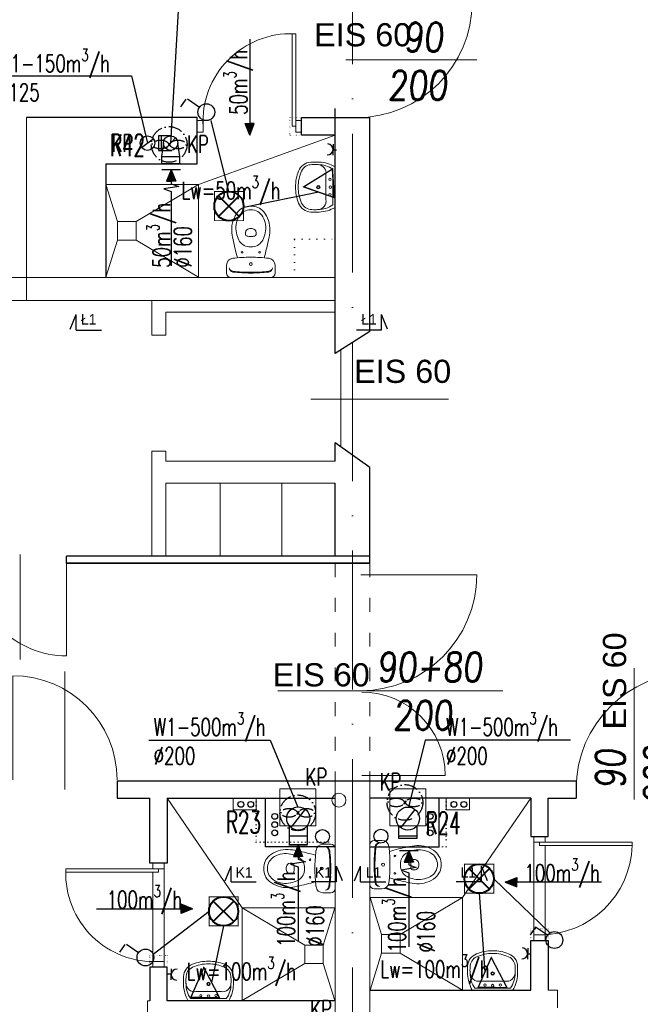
# Model space of a CAD drawing. Header units: millimetres. Extents: x -6513 to 30474, y -6915 to 65597.
# Tile 151 of 256: x -799 to -263, y 19491 to 20341. Entities that reach past the tile are written whole.
import ezdxf
from ezdxf.enums import TextEntityAlignment as Align

# ---------------------------------------------------------------- set-up
doc = ezdxf.new("R2010")
doc.units = ezdxf.units.MM
for name, pattern in [('ACAD_ISO03W100', [30, 12, -18]), ('ACAD_ISO10W100', [18, 12, -3, 0, -3]), ('DOT', [6.35, 0, -6.35])]:
    doc.linetypes.add(name, pattern=pattern)
doc.layers.get('0').update_dxf_attribs({"color": 8})
for name, color, linetype in [('A200_General07', 8, 'Continuous'), ('A200_General08', 8, 'Continuous'), ('A270_text04', 8, 'Continuous'), ('DB_inst_pomocn', 8, 'Continuous')]:
    doc.layers.add(name, color=color, linetype=linetype)
for name, color, linetype, lineweight in [('A_cienka', 8, 'Continuous', 5), ('A_linia przekroj', 8, 'Continuous', 25), ('A_opisy', 8, 'Continuous', 13), ('A_osie', 8, 'ACAD_ISO10W100', 5), ('A_przerywana', 8, 'ACAD_ISO03W100', 5), ('A_widok', 8, 'Continuous', 13), ('cieńkie', 8, 'Continuous', 9), ('DB-WM-nawiew-opis', 8, 'Continuous', 25), ('DB-WM-nawiew-opis-odnośnik', 8, 'Continuous', 30), ('DB-WM-wywiew-opis', 8, 'Continuous', 25), ('DB-WM-wywiew-opis-odnośnik', 8, 'Continuous', 30), ('DB_WM_nawiew', 8, 'Continuous', 30), ('DB_WM_wywiew', 8, 'Continuous', 30), ('DB_WM_ścianka nowa', 8, 'Continuous', 25), ('E_gniazda wtykowe', 1, 'Continuous', 30), ('E_oświetlenie', 1, 'Continuous', 30), ('E_technologia', 1, 'ACAD_ISO10W100', 30), ('noew ściany archwig', 8, 'Continuous', 9), ('snitarne archwig nowe', 8, 'Continuous', 9), ('Stolarka ARCHWIG', 8, 'Continuous', 5), ('widokowe ARCHWIG', 8, 'Continuous', 5), ('wyburzenia', 8, 'DOT', 20), ('Ściany ARCHWIG', 8, 'Continuous', 30)]:
    doc.layers.add(name, color=color, linetype=linetype, lineweight=lineweight)
doc.styles.add('BRH', font='txt')
doc.styles.add('ROMANSS', font='romans.shx', dxfattribs={"width": 0.8, "oblique": 5})
doc.styles.add('SIMPLEXD', font='SIMPLEX.SHX', dxfattribs={"width": 0.6})
doc.styles.get("Standard").update_dxf_attribs({"font": 'txt.shx', "width": 0.9})
doc.styles.add('tabelka', font='ARIAL.TTF')

# ---------------------------------------------------------------- blocks, each defined once
blk = doc.blocks.new('drzwi schem')
at = {"color": 252, "ltscale": 10}
blk.add_line((0.5, -0.0928), (0.5, 1.0398), dxfattribs=at)
at = {"color": 252}
blk.add_line((0, 0), (0, 1), dxfattribs=at)
blk.add_arc((0, 0), 1, 0, 90, dxfattribs=at)
blk = doc.blocks.new('klop oli 2')
at = {"layer": 'snitarne archwig nowe', "color": 252}
for p, q in [((0, 17.18), (0, 0)), ((3.76, 20.94), (10.5, 20.94)), ((0, -17.18), (0, 0)), ((3.76, 0), (3.76, 1.04)), ((3.76, 0), (3.76, -1.04)), ((38.87, 4.52), (36.98, 4.52)), ((38.87, -4.52), (36.98, -4.52)), ((3.76, -20.94), (10.5, -20.94))]:
    blk.add_line(p, q, dxfattribs=at)
for centre, radius in [((11.48, 0), 1.27), ((11.48, 0), 1.27), ((21.65, 7.53), 0.706), ((21.65, -7.53), 0.706)]:
    blk.add_circle(centre, radius, dxfattribs=at)
for centre, radius, start, end in [((3.76, 17.18), 3.76, 90, 180), ((8.35, 15.01), 3.76, 90, 173.72811), ((9.02, 15.07), 3.76, 100.24284, 173.78586), ((10.5, 14.92), 6.02, 6.79305, 90), ((144.94, 0), 141.18, 173.72811, 180), ((144.94, 0), 140.52, 173.66945, 180), ((-114.73, 0), 132.14, 0, 6.79305), ((79.96, -215.17), 235.29, 101.57439, 105.54399), ((37.27, 0.66), 10.88, 117.40268, 173.75809), ((43.09, -10.57), 23.53, 101.61952, 117.40268), ((44.77, -39.84), 56.47, 94.3794, 102.29067), ((42.45, -7.44), 20.33, 60.88385, 101.61952), ((41.45, -7.98), 24.47, 51.28687, 92.30283), ((46.59, 0), 11.82, 0, 60.88385), ((46.59, 0), 15.06, 0, 47.56377), ((144.94, 0), 141.18, 180, 186.27189), ((144.94, 0), 140.52, 180, 186.33055), ((-114.73, 0), 132.14, 353.20695, 0), ((43.29, 0), 16.94, 173.75809, 180), ((43.29, 0), 16.94, 180, 186.24191), ((63.62, 0), 28.24, 173.35084, 180), ((63.62, 0), 28.24, 180, 186.64916), ((36.98, 3.11), 1.41, 90, 173.35084), ((38.87, 1.69), 2.82, 36.8699, 90), ((36.61, 0), 5.65, 0, 36.8699), ((36.61, 0), 5.65, 323.1301, 0), ((46.59, 0), 11.82, 299.11615, 0), ((46.59, 0), 15.06, 312.43623, 0), ((37.27, -0.66), 10.88, 186.24191, 242.59732), ((36.98, -3.11), 1.41, 186.64916, 270), ((38.87, -1.69), 2.82, 270, 323.1301), ((8.35, -15.01), 3.76, 186.27189, 270), ((9.02, -15.07), 3.76, 186.21414, 259.75716), ((10.5, -14.92), 6.02, 270, 353.20695), ((79.96, 215.17), 235.29, 254.45601, 258.42561), ((43.09, 10.57), 23.53, 242.59732, 258.38048), ((44.77, 39.84), 56.47, 257.70933, 265.6206), ((42.45, 7.44), 20.33, 258.38048, 299.11615), ((41.45, 7.98), 24.47, 267.69717, 308.71313), ((3.76, -17.18), 3.76, 180, 270)]:
    blk.add_arc(centre, radius, start, end, dxfattribs=at)
blk = doc.blocks.new('umywalka oli2')
at = {"layer": 'snitarne archwig nowe', "color": 252}
for p, q in [((0, 17.55), (0, 0)), ((20.94, 21.61), (13.75, 21.61)), ((1.97, 15.36), (1.97, 0)), ((7.88, 0.01), (7.88, 10.82)), ((0, 0), (0, -17.55)), ((1.97, 0), (1.97, -15.36)), ((7.88, -10.8), (7.88, 0.01)), ((13.75, -21.61), (20.94, -21.61))]:
    blk.add_line(p, q, dxfattribs=at)
for centre, radius in [((4.1, 0.01), 1.11), ((4.5, 6.61), 0.994), ((14.5, 0.01), 1.48), ((14.5, 0.01), 0.946), ((4.5, -6.61), 0.994)]:
    blk.add_circle(centre, radius, dxfattribs=at)
for centre, radius, start, end in [((15.57, -9.87), 31.53, 93.3155, 119.59315), ((14.19, -1.15), 20.54, 88.58475, 126.50084), ((15.27, 11.96), 7.48, 91.70233, 188.82916), ((17.34, -1.9), 21.45, 82.90633, 97.09367), ((20.43, 10.2), 9.2, 23.19859, 92.74682), ((20.18, 9.48), 12.16, 20.9395, 86.42872), ((-1.18, -0.01), 33.1, 360, 24.69875), ((-3.23, -0.01), 37.42, 360, 21.68962), ((-1.18, 0.01), 33.1, 335.30125, 0), ((-3.23, 0.01), 37.42, 338.31038, 0), ((14.19, 1.15), 20.54, 233.49916, 271.41525), ((15.27, -11.95), 7.48, 171.17084, 268.29767), ((20.43, -10.2), 9.2, 267.25318, 336.80141), ((20.18, -9.48), 12.16, 273.57128, 339.0605), ((15.57, 9.87), 31.53, 240.40685, 266.6845), ((17.34, 1.9), 21.45, 262.90633, 277.09367)]:
    blk.add_arc(centre, radius, start, end, dxfattribs=at)
blk = doc.blocks.new('A$C2355049C')
at = {"layer": 'DB-WM-nawiew-opis-odnośnik'}
h = blk.add_hatch(color=256, dxfattribs=at)
h.paths.add_polyline_path([(0, -9.82), (3.94, -9.82), (0, 0)])
h.paths.add_polyline_path([(0, 0), (-3.94, -9.82), (0, -9.82)])
at = {"layer": 'DB-WM-nawiew-opis-odnośnik', "flags": 128}
for points in [[(0, 0), (-3.94, -9.82), (0, -9.82)], [(0, -82.94), (0, 0)], [(0, 0), (3.94, -9.82), (0, -9.82)]]:
    blk.add_lwpolyline(points, dxfattribs=at)
blk = doc.blocks.new('A$C620C4C60')
at = {"layer": 'DB-WM-wywiew-opis-odnośnik'}
h = blk.add_hatch(color=256, dxfattribs=at)
h.paths.add_polyline_path([(0, 0), (9.82, 3.94), (9.82, 0)])
h.paths.add_polyline_path([(9.82, 0), (9.82, -3.94), (0, 0)])
at = {"layer": 'DB-WM-wywiew-opis-odnośnik', "flags": 128}
for points in [[(0, 0), (9.82, 3.94), (9.82, 0)], [(0, 0), (12.06, 0)], [(0, 0), (9.82, -3.94), (9.82, 0)], [(12.06, 0), (14.37, -6.46), (16.61, 6.4), (18.93, 0)], [(18.93, 0), (82.94, 0)]]:
    blk.add_lwpolyline(points, dxfattribs=at)
blk = doc.blocks.new('Sect Mk right')
at = {"layer": 'A200_General07', "color": 1}
for p, q in [((0.29, 7.48), (3.92, 6.01)), ((0, 6.01), (0, -0.21)), ((0, 6.01), (3.92, 6.01))]:
    blk.add_line(p, q, dxfattribs=at)
at = {"layer": 'A270_text04', "color": 0, "style": 'BRH'}
blk.add_attdef('-', text='', height=4.51, dxfattribs=at).set_placement((1.77, 1.49), align=Align.MIDDLE)
blk = doc.blocks.new('gw1')
at = {"layer": 'E_gniazda wtykowe'}
for p, q in [((99083.8, 55839.3), (99080.1, 55839.3)), ((99083.8, 55833.1), (99083.8, 55845.4))]:
    blk.add_line(p, q, dxfattribs=at)
blk.add_arc((99089.8, 55839), 6.04, 87.7958, 267.7958, dxfattribs=at)
blk = doc.blocks.new('raster')
at = {"layer": 'E_oświetlenie', "lineweight": 40}
for p, q in [((-21.2, 21.2), (21.2, -21.2)), ((21.2, 21.2), (-21.2, -21.2))]:
    blk.add_line(p, q, dxfattribs=at)
at = {"layer": 'E_oświetlenie', "const_width": 2}
blk.add_lwpolyline([(-30, -30), (30, -30), (30, 30), (-30, 30)], close=True, dxfattribs=at)
at = {"layer": 'E_oświetlenie', "lineweight": 40}
blk.add_circle((0, 0), 30, dxfattribs=at)

msp = doc.modelspace()

# ---------------------------------------------------------------- linework, layer by layer
at = {"layer": 'A_cienka'}
msp.add_line((-521.446, 19972.107), (-521.446, 20055.918), dxfattribs=at)
at = {"layer": 'A_cienka', "ltscale": 10}
for p, q in [((-547.516, 20013.48), (-428.507, 20013.48)), ((-503.449, 19688.323), (-431.449, 19688.323))]:
    msp.add_line(p, q, dxfattribs=at)
at = {"layer": 'A_linia przekroj'}
for p, q in [((-526.446, 20052.721), (-526.446, 20264.577)), ((-496.446, 20071.904), (-496.446, 20256.577)), ((-496.446, 20071.904), (-496.446, 20256.577)), ((-496.446, 20193.347), (-496.446, 20232.31)), ((-526.446, 20052.721), (-526.446, 20118.577)), ((-496.446, 20071.904), (-496.446, 20098.577)), ((-496.446, 20071.904), (-526.446, 20052.721)), ((-526.446, 19959.673), (-526.446, 19975.667)), ((-496.446, 19954.31), (-526.446, 19975.667)), ((-496.446, 19871.577), (-496.446, 19954.31)), ((-496.446, 19871.577), (-496.446, 19954.31)), ((-526.446, 19877.577), (-526.446, 19940.673)), ((-496.446, 19877.577), (-758.492, 19877.577)), ((-758.492, 19871.577), (-758.492, 19877.577)), ((-758.492, 19871.577), (-496.446, 19871.577)), ((-496.446, 19871.577), (-758.492, 19871.577)), ((-714.661, 19683.577), (-496.446, 19683.577)), ((-714.661, 19683.577), (-714.661, 19668.577)), ((-496.446, 19683.577), (-318.232, 19683.577)), ((-318.232, 19683.577), (-318.232, 19668.577)), ((-714.661, 19668.577), (-686.446, 19668.577)), ((-342.446, 19668.577), (-318.232, 19668.577))]:
    msp.add_line(p, q, dxfattribs=at)
at = {"layer": 'A_osie', "ltscale": 10}
msp.add_line((-511.446, 19042.134), (-511.446, 20794.193), dxfattribs=at)
msp.add_line((-511.446, 19042.134), (-511.446, 20794.193), dxfattribs=at)
at = {"layer": 'A_przerywana'}
for p, q in [((-526.446, 19871.577), (-526.446, 19683.577)), ((-496.446, 19871.577), (-496.446, 19683.577))]:
    msp.add_line(p, q, dxfattribs=at)
at = {"layer": 'A_przerywana', "color": 252}
for p, q in [((-526.446, 19871.577), (-526.446, 19683.577)), ((-526.446, 19871.577), (-526.446, 19683.577)), ((-496.446, 19871.577), (-496.446, 19683.577)), ((-496.446, 19871.577), (-496.446, 19683.577))]:
    msp.add_line(p, q, dxfattribs=at)
at = {"layer": 'A_widok', "ltscale": 5}
for p, q in [((-792.869, 20256.577), (-792.869, 20098.577)), ((-526.446, 20118.577), (-1066.446, 20118.577)), ((-526.446, 20098.577), (-1066.446, 20098.577)), ((-684.537, 20098.577), (-684.537, 20068.508)), ((-684.537, 20088.586), (-684.537, 20068.508)), ((-672.537, 20088.586), (-526.446, 20088.586)), ((-672.537, 20088.586), (-672.537, 20068.508)), ((-672.537, 20068.508), (-684.537, 20068.508)), ((-684.537, 19968.508), (-684.537, 19940.673)), ((-684.537, 19968.508), (-684.537, 19877.577)), ((-672.537, 19968.508), (-684.537, 19968.508)), ((-672.537, 19968.508), (-684.537, 19968.508)), ((-672.537, 19968.508), (-672.537, 19959.673)), ((-672.537, 19959.673), (-526.446, 19959.673)), ((-672.537, 19940.673), (-526.446, 19940.673)), ((-672.537, 19940.673), (-672.537, 19877.577)), ((-625.66, 19940.673), (-625.66, 19877.577)), ((-572.552, 19940.673), (-572.552, 19877.577)), ((-504.161, 19861.484), (-404.161, 19861.484)), ((-575.984, 19761.29), (-381.721, 19761.29)), ((-526.446, 19057.577), (-526.446, 19683.577)), ((-496.446, 19057.577), (-496.446, 19683.577)), ((-342.446, 19502.577), (-334.353, 19502.577)), ((-334.353, 19502.577), (-334.353, 19487.577)), ((-688.54, 19493.577), (-688.54, 19481.419)), ((-688.54, 19493.577), (-686.446, 19493.577))]:
    msp.add_line(p, q, dxfattribs=at)
for centre, radius, start, end in [((-504.161, 19861.484), 100, 270, 0), ((-503.449, 19688.323), 72, 0, 90)]:
    msp.add_arc(centre, radius, start, end, dxfattribs=at)
at = {"layer": 'cieńkie'}
for p, q in [((-574.071, 19676.577), (-574.071, 19662.577)), ((-560.071, 19676.577), (-574.071, 19676.577)), ((-574.071, 19644.577), (-574.071, 19676.577)), ((-574.071, 19676.577), (-543.071, 19676.577)), ((-543.071, 19676.577), (-543.071, 19644.577)), ((-543.071, 19674.077), (-543.071, 19647.077)), ((-479.081, 19676.577), (-479.081, 19644.577)), ((-448.081, 19676.577), (-479.081, 19676.577)), ((-479.081, 19674.077), (-479.081, 19647.077)), ((-462.081, 19676.577), (-448.081, 19676.577)), ((-448.081, 19676.577), (-448.081, 19662.577)), ((-448.081, 19644.577), (-448.081, 19676.577)), ((-574.071, 19658.577), (-574.071, 19644.577)), ((-448.081, 19658.577), (-448.081, 19644.577)), ((-543.071, 19644.577), (-574.071, 19644.577)), ((-574.071, 19644.577), (-560.071, 19644.577)), ((-479.081, 19644.577), (-448.081, 19644.577)), ((-448.081, 19644.577), (-462.081, 19644.577))]:
    msp.add_line(p, q, dxfattribs=at)
msp.add_circle((-523.114, 19666.874), 6, dxfattribs=at)
at = {"layer": 'DB-WM-wywiew-opis'}
for points in [[(-544.135, 20379.145), (-660.122, 20379.145), (-668.446, 20234.577)], [(-827.677, 20292.719), (-702.106, 20292.719), (-688.446, 20234.577)], [(-687.354, 19718.829), (-582.387, 19718.829), (-558.571, 19660.949)], [(-323.278, 19718.829), (-448.53, 19718.829), (-462.926, 19660.949)]]:
    msp.add_lwpolyline(points, dxfattribs=at)
at = {"layer": 'DB_inst_pomocn'}
for centre, radius in [((-578.591, 19652.886), 2.5), ((-444.34, 19652.893), 2.5), ((-578.591, 19645.715), 2.5), ((-444.34, 19645.722), 2.5), ((-578.591, 19638.659), 2.5), ((-537.29, 19635.412), 6), ((-486.855, 19635.722), 6), ((-444.34, 19638.666), 2.5)]:
    msp.add_circle(centre, radius, dxfattribs=at)
at = {"layer": 'DB_WM_wywiew'}
for points in [[(-669.883, 20240.758), (-678.883, 20240.758), (-678.883, 20228.258), (-669.883, 20228.258)], [(-667.525, 20240.758), (-676.525, 20240.758), (-676.525, 20228.258), (-667.525, 20228.258)], [(-672.691, 20229.989), (-664.202, 20239.164)], [(-693.487, 20230.882), (-683.406, 20238.272)], [(-674.696, 20234.577), (-676.446, 20223.077), (-660.446, 20223.077), (-662.196, 20234.577)], [(-676.446, 20223.077), (-676.446, 20216.577), (-660.446, 20216.577), (-660.446, 20223.077)], [(-659.964, 20216.577), (-675.964, 20216.577)], [(-659.964, 20211.577), (-675.964, 20211.577)], [(-564.378, 19643.192), (-552.076, 19658.961)], [(-469.732, 19643.064), (-457.43, 19658.833)], [(-566.227, 19645.077), (-566.227, 19636.077), (-550.227, 19636.077), (-550.227, 19645.077)], [(-471.581, 19644.949), (-471.581, 19635.949), (-455.581, 19635.949), (-455.581, 19644.949)], [(-471.581, 19643.105), (-471.581, 19634.105), (-455.581, 19634.105), (-455.581, 19643.105)], [(-566.227, 19637.505), (-566.227, 19628.505), (-550.227, 19628.505), (-550.227, 19637.505)], [(-550.444, 19628.105), (-566.444, 19628.105)], [(-454.798, 19623.105), (-470.798, 19623.105)]]:
    msp.add_lwpolyline(points, dxfattribs=at)
at = {"layer": 'DB_WM_wywiew', "color": 1}
for centre, radius in [((-688.446, 20234.577), 6.25), ((-668.446, 20234.577), 6.25), ((-558.227, 19651.077), 10), ((-463.581, 19650.949), 10)]:
    msp.add_circle(centre, radius, dxfattribs=at)
at = {"layer": 'DB_WM_ścianka nowa'}
for points in [[(-526.446, 19626.612), (-586.446, 19626.612), (-586.446, 19668.612)], [(-496.446, 19626.612), (-436.446, 19626.612), (-436.446, 19668.612)]]:
    msp.add_lwpolyline(points, dxfattribs=at)
at = {"layer": 'E_oświetlenie'}
for p, q in [((-655.258, 20272.618), (-659.959, 20265.842)), ((-643.573, 20265.478), (-653.865, 20272.618)), ((-618.084, 20192.766), (-633.446, 20254.077)), ((-553.588, 20196.839), (-528.593, 20212.245)), ((-527.138, 20187.502), (-528.593, 20212.245)), ((-553.588, 20196.839), (-527.138, 20187.502)), ((-540.363, 20192.17), (-605.286, 20178.945)), ((-389.454, 19599.009), (-340.986, 19552.126)), ((-402.054, 19586.409), (-397.186, 19518.133)), ((-635.294, 19570.82), (-683.478, 19533.559)), ((-622.694, 19558.22), (-633.022, 19509.247)), ((-353.329, 19557.291), (-358.03, 19550.515)), ((-343.037, 19550.151), (-353.329, 19557.291)), ((-707.875, 19542.187), (-712.576, 19535.411)), ((-696.189, 19535.047), (-706.481, 19542.187)), ((-391.564, 19530.982), (-402.807, 19505.285)), ((-391.564, 19530.982), (-378.024, 19504.929)), ((-639.793, 19522.273), (-651.036, 19496.576)), ((-639.793, 19522.273), (-626.252, 19496.22)), ((-402.807, 19505.285), (-378.024, 19504.929)), ((-651.036, 19496.576), (-626.252, 19496.22))]:
    msp.add_line(p, q, dxfattribs=at)
at = {"layer": 'E_oświetlenie', "const_width": 1.05}
for points in [[(-528.593, 20212.245), (-553.588, 20196.839), (-527.138, 20187.502)], [(-378.024, 19504.929), (-391.564, 19530.982), (-402.807, 19505.285)], [(-626.252, 19496.22), (-639.793, 19522.273), (-651.036, 19496.576)]]:
    msp.add_lwpolyline(points, close=True, dxfattribs=at)
at = {"layer": 'E_oświetlenie'}
for centre in [(-637.614, 20261.344), (-337.078, 19546.017), (-690.231, 19530.913)]:
    msp.add_circle(centre, 7.252, dxfattribs=at)
at = {"layer": 'E_technologia'}
for p, q in [((-670.911, 20234.805), (-668.507, 20232.026)), ((-668.507, 20234.805), (-670.911, 20232.026)), ((-467.336, 19666.297), (-464.932, 19663.518)), ((-464.932, 19666.297), (-467.336, 19663.518)), ((-559.852, 19657.326), (-557.448, 19654.547)), ((-557.448, 19657.326), (-559.852, 19654.547))]:
    msp.add_line(p, q, dxfattribs=at)
for centre in [(-669.709, 20233.415), (-466.134, 19664.907), (-558.65, 19655.936)]:
    msp.add_circle(centre, 15.427, dxfattribs=at)
for centre, start_param, end_param in [((-677.336, 20233.415), 3.5498657, 9.0165049), ((-662.082, 20233.415), 0.408273, 5.8749123), ((-473.761, 19664.907), 3.5498657, 9.0165049), ((-458.507, 19664.907), 0.408273, 5.8749123), ((-566.277, 19655.936), 3.5498657, 9.0165049), ((-551.023, 19655.936), 0.408273, 5.8749123)]:
    msp.add_ellipse(centre, major_axis=(-7, 0), ratio=0.5, start_param=start_param, end_param=end_param, dxfattribs=at)
at = {"layer": 'snitarne archwig nowe'}
msp.add_line((-606.603, 19573.733), (-671.446, 19668.577), dxfattribs=at)
for points in [[(-644.29, 20198.733), (-526.446, 20241.577)], [(-724.446, 20198.733), (-644.29, 20198.733), (-644.29, 20118.577)], [(-714.29, 20166.733), (-724.29, 20198.733)], [(-698.29, 20166.733), (-644.29, 20198.733)], [(-714.29, 20150.733), (-724.29, 20118.733)], [(-698.29, 20150.733), (-644.29, 20118.733)], [(-416.29, 19582.733), (-357.446, 19668.577)], [(-496.446, 19582.733), (-416.29, 19582.733), (-416.29, 19502.577)], [(-486.29, 19550.733), (-496.29, 19582.733)], [(-470.29, 19550.733), (-416.29, 19582.733)], [(-606.603, 19493.577), (-606.603, 19573.733), (-526.446, 19573.733)], [(-552.603, 19541.733), (-606.603, 19573.733)], [(-536.603, 19541.733), (-526.603, 19573.733)], [(-486.29, 19534.733), (-496.29, 19502.733)], [(-470.29, 19534.733), (-416.29, 19502.733)], [(-552.603, 19525.733), (-606.603, 19493.733)], [(-536.603, 19525.733), (-526.603, 19493.733)]]:
    msp.add_lwpolyline(points, dxfattribs=at)
for points in [[(-714.29, 20150.733), (-698.29, 20150.733), (-698.29, 20166.733), (-714.29, 20166.733)], [(-486.29, 19534.733), (-470.29, 19534.733), (-470.29, 19550.733), (-486.29, 19550.733)], [(-536.603, 19541.733), (-552.603, 19541.733), (-552.603, 19525.733), (-536.603, 19525.733)]]:
    msp.add_lwpolyline(points, close=True, dxfattribs=at)
at = {"layer": 'Stolarka ARCHWIG'}
for p, q in [((-563.446, 20329.077), (-563.446, 20249.077)), ((-563.446, 20329.077), (-560.446, 20329.077)), ((-560.446, 20249.077), (-560.446, 20329.077)), ((-563.446, 20249.077), (-560.446, 20249.077)), ((-349.946, 19627.577), (-349.946, 19630.577)), ((-349.946, 19627.577), (-349.946, 19630.577)), ((-349.946, 19630.577), (-269.946, 19630.577)), ((-269.946, 19627.577), (-349.946, 19627.577)), ((-269.946, 19630.577), (-269.946, 19627.577)), ((-678.946, 19607.577), (-758.946, 19607.577)), ((-758.946, 19604.577), (-758.946, 19607.577)), ((-758.946, 19604.577), (-678.946, 19604.577)), ((-678.946, 19604.577), (-678.946, 19607.577))]:
    msp.add_line(p, q, dxfattribs=at)
for points in [[(-640.446, 20249.077), (-640.446, 20254.077), (-645.446, 20254.077), (-645.446, 20244.077), (-640.446, 20244.077), (-640.446, 20251.577)], [(-640.446, 20249.077), (-640.446, 20244.077), (-645.446, 20244.077), (-645.446, 20254.077), (-640.446, 20254.077), (-640.446, 20246.577)], [(-640.446, 20249.077), (-640.446, 20244.077), (-645.446, 20244.077), (-645.446, 20254.077), (-640.446, 20254.077), (-640.446, 20246.577)], [(-555.446, 20249.077), (-555.446, 20244.077), (-560.446, 20244.077), (-560.446, 20254.077), (-555.446, 20254.077), (-555.446, 20246.577)], [(-349.946, 19635.577), (-354.946, 19635.577), (-354.946, 19630.577), (-344.946, 19630.577), (-344.946, 19635.577), (-352.446, 19635.577)], [(-349.946, 19635.577), (-354.946, 19635.577), (-354.946, 19630.577), (-344.946, 19630.577), (-344.946, 19635.577), (-352.446, 19635.577)], [(-354.946, 19550.46), (-354.946, 19630.46)], [(-344.946, 19627.46), (-344.946, 19550.46)], [(-678.946, 19612.577), (-673.946, 19612.577), (-673.946, 19607.577), (-683.946, 19607.577), (-683.946, 19612.577), (-676.446, 19612.577)], [(-683.946, 19604.577), (-683.946, 19527.468)], [(-673.946, 19527.577), (-673.946, 19607.577)], [(-349.946, 19550.577), (-354.946, 19550.577), (-354.946, 19545.577), (-344.946, 19545.577), (-344.946, 19550.577), (-352.446, 19550.577)], [(-678.946, 19527.577), (-673.946, 19527.577), (-673.946, 19522.577), (-683.946, 19522.577), (-683.946, 19527.577), (-676.446, 19527.577)], [(-678.946, 19527.577), (-673.946, 19527.577), (-673.946, 19522.577), (-683.946, 19522.577), (-683.946, 19527.577), (-676.446, 19527.577)]]:
    msp.add_lwpolyline(points, dxfattribs=at)
for centre, radius, start, end in [((-564.655, 20253.22), 75.905, 87.955304, 183.129127), ((-349.292, 19629.956), 79.382, 269.527921, 358.282698), ((-683.09, 19603.369), 75.905, 177.955304, 273.129127)]:
    msp.add_arc(centre, radius, start, end, dxfattribs=at)
at = {"layer": 'widokowe ARCHWIG'}
for p, q in [((-594.446, 19668.577), (-614.446, 19668.577)), ((-614.446, 19668.577), (-614.446, 19658.577)), ((-594.446, 19658.577), (-594.446, 19668.577)), ((-410.446, 19668.577), (-430.446, 19668.577)), ((-430.446, 19668.577), (-430.446, 19658.577)), ((-410.446, 19658.577), (-410.446, 19668.577)), ((-614.446, 19658.577), (-594.446, 19658.577)), ((-430.446, 19658.577), (-410.446, 19658.577))]:
    msp.add_line(p, q, dxfattribs=at)
at = {"layer": 'wyburzenia'}
for p, q in [((-561.446, 20118.577), (-561.446, 20151.577)), ((-561.446, 20151.577), (-526.446, 20151.577))]:
    msp.add_line(p, q, dxfattribs=at)
at = {"layer": 'wyburzenia', "ltscale": 0.5}
for p, q in [((-594.446, 19668.577), (-594.446, 19630.577)), ((-430.446, 19668.577), (-430.446, 19626.577)), ((-594.446, 19630.577), (-526.446, 19630.577)), ((-430.446, 19626.577), (-496.446, 19626.577))]:
    msp.add_line(p, q, dxfattribs=at)
at = {"layer": 'wyburzenia', "ltscale": 0.2}
for points in [[(-555.446, 20256.577), (-555.446, 20241.577), (-565.446, 20241.577), (-565.446, 20256.577)], [(-357.446, 19555.577), (-342.446, 19555.577), (-342.446, 19545.577), (-357.446, 19545.577)], [(-686.446, 19532.577), (-671.446, 19532.577), (-671.446, 19522.577), (-686.446, 19522.577)]]:
    msp.add_lwpolyline(points, close=True, dxfattribs=at)
at = {"layer": 'Ściany ARCHWIG'}
for p, q in [((-645.446, 20256.577), (-792.869, 20256.577)), ((-645.446, 20241.577), (-645.446, 20256.577)), ((-645.446, 20241.577), (-645.446, 20256.577)), ((-645.446, 20241.577), (-645.446, 20256.577)), ((-555.446, 20256.577), (-496.446, 20256.577)), ((-555.446, 20241.577), (-555.446, 20256.577)), ((-645.446, 20216.577), (-645.446, 20241.577)), ((-526.446, 20241.577), (-555.446, 20241.577)), ((-724.446, 20216.577), (-645.446, 20216.577)), ((-724.446, 20216.577), (-724.446, 20118.577)), ((-686.446, 19612.577), (-686.446, 19668.577)), ((-671.446, 19668.577), (-671.446, 19612.577)), ((-671.446, 19668.577), (-526.446, 19668.577)), ((-357.446, 19668.577), (-496.446, 19668.577)), ((-357.446, 19668.577), (-357.446, 19635.577)), ((-342.446, 19635.577), (-342.446, 19668.577)), ((-357.446, 19635.577), (-342.446, 19635.577)), ((-357.446, 19635.577), (-342.446, 19635.577)), ((-357.446, 19635.577), (-342.446, 19635.577)), ((-357.446, 19635.577), (-342.446, 19635.577)), ((-671.446, 19612.577), (-686.446, 19612.577)), ((-357.446, 19545.577), (-342.446, 19545.577)), ((-357.446, 19502.577), (-357.446, 19545.577)), ((-357.446, 19545.577), (-342.446, 19545.577)), ((-342.446, 19545.577), (-342.446, 19502.577)), ((-671.446, 19522.577), (-686.446, 19522.577)), ((-686.446, 19522.577), (-686.446, 19493.577)), ((-671.446, 19522.577), (-686.446, 19522.577)), ((-671.446, 19493.577), (-671.446, 19522.577)), ((-496.446, 19502.577), (-357.446, 19502.577)), ((-526.446, 19493.577), (-671.446, 19493.577))]:
    msp.add_line(p, q, dxfattribs=at)
for centre in [(-607.794, 19663.24), (-599.277, 19663.24), (-423.794, 19663.24), (-415.277, 19663.24)]:
    msp.add_circle(centre, 2.5, dxfattribs=at)

# ---------------------------------------------------------------- block references
at = {"layer": 'A200_General08'}
ref = msp.add_blockref('Sect Mk right', (-728.987, 20072.855), dxfattribs=dict(at, xscale=3.5, yscale=3.5, zscale=3.5, rotation=90.00000000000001))
ref.add_attrib('-', 'Ł1', dxfattribs={"layer": 'A270_text04', "color": 7, "height": 9, "style": 'BRH'}).set_placement((-739.158, 20082.31), align=Align.MIDDLE)
ref = msp.add_blockref('Sect Mk right', (-507.307, 20072.855), dxfattribs=dict(at, xscale=-3.5, yscale=3.5, zscale=3.5, rotation=270))
ref.add_attrib('-', 'Ł1', dxfattribs={"layer": 'A270_text04', "color": 7, "height": 9, "style": 'BRH'}).set_placement((-497.136, 20082.31), align=Align.MIDDLE)
ref = msp.add_blockref('Sect Mk right', (-595.202, 19596.242), dxfattribs=dict(at, xscale=3.5, yscale=3.5, zscale=3.5, rotation=90.00000000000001))
ref.add_attrib('-', 'K1', dxfattribs={"layer": 'A270_text04', "color": 7, "height": 9, "style": 'BRH'}).set_placement((-604.937, 19604.477), align=Align.MIDDLE)
ref = msp.add_blockref('Sect Mk right', (-546.203, 19596.242), dxfattribs=dict(at, xscale=-3.5, yscale=3.5, zscale=3.5, rotation=270))
ref.add_attrib('-', 'K1', dxfattribs={"layer": 'A270_text04', "color": 7, "height": 9, "style": 'BRH'}).set_placement((-536.467, 19604.477), align=Align.MIDDLE)
ref = msp.add_blockref('Sect Mk right', (-483.463, 19596.242), dxfattribs=dict(at, xscale=3.5, yscale=3.5, zscale=3.5, rotation=90.00000000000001))
ref.add_attrib('-', 'L1', dxfattribs={"layer": 'A270_text04', "color": 7, "height": 9, "style": 'BRH'}).set_placement((-493.198, 19604.477), align=Align.MIDDLE)
ref = msp.add_blockref('Sect Mk right', (-421.133, 19596.242), dxfattribs=dict(at, xscale=-3.5, yscale=3.5, zscale=3.5, rotation=270))
ref.add_attrib('-', 'L1', dxfattribs={"layer": 'A270_text04', "color": 7, "height": 9, "style": 'BRH'}).set_placement((-411.397, 19604.477), align=Align.MIDDLE)
at = {"layer": 'A_cienka', "xscale": 100, "yscale": 100, "zscale": 100, "rotation": 270}
msp.add_blockref('drzwi schem', (-507.997, 20356.577), dxfattribs=at)
at = {"layer": 'A_widok', "ltscale": 5, "xscale": 80, "yscale": 80, "zscale": 80, "rotation": 180.000000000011}
msp.add_blockref('drzwi schem', (-758.492, 19871.577), dxfattribs=at)
at = {"layer": 'A_widok', "ltscale": 5}
for p, xscale, yscale, zscale in [((-218.232, 19676.865), -100, 100, 100), ((-804.661, 19684.419), 90, 90, 90)]:
    msp.add_blockref('drzwi schem', p, dxfattribs=dict(at, xscale=xscale, yscale=yscale, zscale=zscale))
at = {"layer": 'DB_WM_nawiew', "xscale": -1}
for p, rotation in [((-600.176, 20241.577), 180), ((-649.43, 19572.984), 270)]:
    msp.add_blockref('A$C2355049C', p, dxfattribs=dict(at, rotation=rotation))
at = {"layer": 'DB_WM_nawiew', "rotation": 90}
msp.add_blockref('A$C2355049C', (-379.463, 19595.984), dxfattribs=at)
at = {"layer": 'DB_WM_wywiew', "xscale": -1, "rotation": 90}
for p in [(-667.964, 20211.577), (-558.444, 19628.105), (-462.798, 19623.105)]:
    msp.add_blockref('A$C620C4C60', p, dxfattribs=at)
at = {"layer": 'E_oświetlenie', "zscale": 0.7874999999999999}
for p, xscale, yscale, rotation in [((78431.78, 62506.793), 0.7875000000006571, 0.7875000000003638, 178.7624398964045), ((78599.77, 61812.114), 0.7875000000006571, 0.7875000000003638, 178.7624398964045), ((-79627.944, -22761.502), 0.7875000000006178, 0.7874999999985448, 358.7624398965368)]:
    msp.add_blockref('gw1', p, dxfattribs=dict(at, xscale=xscale, yscale=yscale, rotation=rotation))
at = {"layer": 'E_oświetlenie', "lineweight": 40, "xscale": 0.4199999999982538, "yscale": 0.4200000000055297, "zscale": 0.4199999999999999, "rotation": 180}
for p in [(-618.084, 20180.166), (-402.054, 19599.009), (-622.694, 19570.82)]:
    msp.add_blockref('raster', p, dxfattribs=at)
at = {"layer": 'noew ściany archwig', "rotation": 180}
msp.add_blockref('umywalka oli2', (-526.446, 20196.577), dxfattribs=at)
at = {"layer": 'noew ściany archwig', "xscale": -1, "rotation": 270}
for p in [(-390.413, 19502.577), (-635.763, 19493.577)]:
    msp.add_blockref('umywalka oli2', p, dxfattribs=at)
at = {"layer": 'snitarne archwig nowe', "xscale": -1, "rotation": 270}
msp.add_blockref('klop oli 2', (-599.214, 20118.577), dxfattribs=at)
at = {"layer": 'snitarne archwig nowe', "xscale": -1}
msp.add_blockref('klop oli 2', (-526.446, 19607.819), dxfattribs=at)
at = {"layer": 'snitarne archwig nowe'}
msp.add_blockref('klop oli 2', (-496.446, 19611.154), dxfattribs=at)

# ---------------------------------------------------------------- texts
at = {"layer": 'A_cienka', "char_height": 25, "attachment_point": 1, "style": 'ROMANSS'}
for s, insert, width in [(' 90\\P200', (-480.992, 20338.667), 87.84218), ('90+80\\P 200', (-490.192, 19794.462), 141.48479)]:
    msp.add_mtext(s, dxfattribs=dict(at, insert=insert, width=width))
at = {"layer": 'A_cienka', "insert": (-301.299, 19663.159), "char_height": 25, "width": 87.84218, "attachment_point": 1, "rotation": 90, "style": 'ROMANSS'}
msp.add_mtext(' 90\\P200', dxfattribs=at)
at = {"layer": 'A_opisy', "char_height": 20, "width": 160.79131, "attachment_point": 1, "style": 'tabelka'}
for insert in [(-544.516, 20338.206), (-510.029, 20047.406), (-580.374, 19785.181)]:
    msp.add_mtext('EIS 60', dxfattribs=dict(at, insert=insert))
at = {"layer": 'A_opisy', "insert": (-295.13, 19727.946), "char_height": 20, "width": 160.79131, "attachment_point": 1, "rotation": 90, "style": 'tabelka'}
msp.add_mtext('EIS 60', dxfattribs=at)
at = {"layer": 'DB-WM-nawiew-opis', "insert": (-622.45, 20258.92), "char_height": 15, "width": 37.14159, "attachment_point": 1, "rotation": 90}
msp.add_mtext('\\A1;{\\Fsimplex|c238;\\W0.7;50m\\H0.7x;\\S3^ ;\\H1.4286x;/h}', dxfattribs=at)
at = {"layer": 'DB-WM-nawiew-opis', "char_height": 15, "width": 37.14159, "attachment_point": 1}
for insert in [(-362.968, 19616.515), (-723.685, 19593.515)]:
    msp.add_mtext('\\A1;{\\Fsimplex|c238;\\W0.7;100m\\H0.7x;\\S3^ ;\\H1.4286x;/h}', dxfattribs=dict(at, insert=insert))
at = {"layer": 'DB-WM-wywiew-opis', "char_height": 15, "width": 37.14159, "attachment_point": 1}
for s, insert in [('\\A1;{\\Fsimplex|c238;\\W0.7;W1-100m\\H0.7x;\\S3^ ;\\H1.4286x;/h\\P%%C125}', (-655.363, 20402.437)), ('\\A1;{\\Fsimplex|c238;\\W0.7;W1-150m\\H0.7x;\\S3^ ;\\H1.4286x;/h\\P%%C125}', (-817.504, 20316.011)), ('\\A1;{\\Fsimplex|c238;\\W0.7;Lw=50m\\H0.7x;\\S3^ ;\\H1.4286x;/h}', (-659.087, 20206.244)), ('\\A1;{\\Fsimplex|c238;\\W0.7;W1-500m\\H0.7x;\\S3^ ;\\H1.4286x;/h\\P%%C200}', (-683.091, 19742.693)), ('\\A1;{\\Fsimplex|c238;\\W0.7;W1-500m\\H0.7x;\\S3^ ;\\H1.4286x;/h\\P%%C200}', (-430.642, 19742.693)), ('\\A1;{\\Fsimplex|c238;\\W0.7;Lw=100m\\H0.7x;\\S3^ ;\\H1.4286x;/h}', (-487.443, 19533.435)), ('\\A1;{\\Fsimplex|c238;\\W0.7;Lw=100m\\H0.7x;\\S3^ ;\\H1.4286x;/h}', (-654.611, 19531.553))]:
    msp.add_mtext(s, dxfattribs=dict(at, insert=insert))
at = {"layer": 'DB-WM-wywiew-opis', "color": 1, "char_height": 15, "width": 37.14159, "attachment_point": 1}
for s, insert in [('\\A1;{\\Fsimplex|c238;\\W0.7;KP}', (-719.39, 20241.917)), ('\\A1;{\\Fsimplex|c238;\\W0.7;KP}', (-654.307, 20241.081)), ('\\A1;{\\Fsimplex|c238;\\W0.7;KP}', (-552.094, 19694.416)), ('\\A1;{\\Fsimplex|c238;\\W0.7;KP}', (-487.998, 19690.189)), ('{\\Fsimplex|c238;\\W0.7;KP}', (-548.054, 19493.932))]:
    msp.add_mtext(s, dxfattribs=dict(at, insert=insert))
at = {"layer": 'DB-WM-wywiew-opis', "char_height": 15, "width": 37.14159, "attachment_point": 1, "rotation": 90}
for s, insert in [('\\A1;{\\Fsimplex|c238;\\W0.7;50m\\H0.7x;\\S3^ ;\\H1.4286x;/h}', (-688.86, 20126.866)), ('\\A1;{\\Fsimplex|c238;\\W0.7;%%C160}', (-665.422, 20126.866)), ('\\A1;{\\Fsimplex|c238;\\W0.7;100m\\H0.7x;\\S3^ ;\\H1.4286x;/h\\P%%C160}', (-581.324, 19540.175)), ('\\A1;{\\Fsimplex|c238;\\W0.7;100m\\H0.7x;\\S3^ ;\\H1.4286x;/h\\P%%C160}', (-485.565, 19535.255))]:
    msp.add_mtext(s, dxfattribs=dict(at, insert=insert))
at = {"layer": 'E_technologia', "style": 'SIMPLEXD', "width": 0.6}
for s, p in [('R42', (-720.771, 20223.188)), ('R23', (-620.679, 19638.282)), ('R24', (-448.287, 19637.506))]:
    msp.add_text(s, height=19.2, dxfattribs=at).set_placement(p)

doc.saveas('drawing.dxf')
